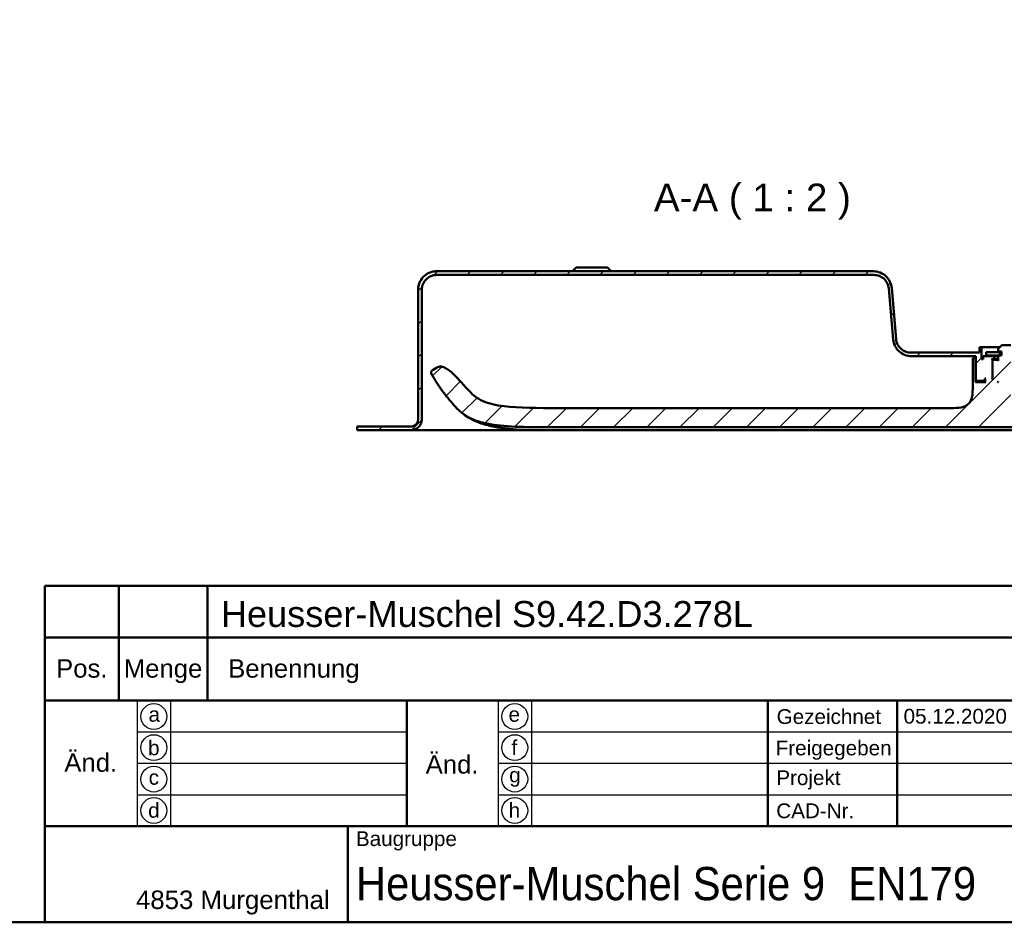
# Model space of a CAD drawing. Header units: millimetres. Extents: x 20 to 833, y 20 to 574.
# Tile 9 of 13: x 433 to 700, y 20 to 264. Entities that reach past the tile are written whole.
import ezdxf
from ezdxf.enums import TextEntityAlignment as Align

# ---------------------------------------------------------------- set-up
doc = ezdxf.new("R2010")
doc.units = ezdxf.units.MM
doc.header["$LTSCALE"] = 2
doc.layers.add('Schraffur', color=179, linetype='Continuous', lineweight=9, true_color=0x1e1e47)
for name, color, linetype, lineweight in [('Sichtbare Kanten(DIN)', 7, 'Continuous', 50), ('Skizziergeometrie(DIN)', 7, 'Continuous', 50), ('Skizzierlinie(DIN)', 7, 'Continuous', 25), ('Symbole(DIN)', 7, 'Continuous', 25)]:
    doc.layers.add(name, color=color, linetype=linetype, lineweight=lineweight)
doc.styles.add('Aktuell-DIN', font='arial.ttf')
doc.styles.add('Aktuell-DINGroßer Text', font='arial.ttf')
doc.styles.add('Textstil10', font='arial.ttf')
doc.styles.add('Textstil41', font='arial.ttf', dxfattribs={"width": 0.8})
doc.styles.add('Textstil83', font='arial.ttf', dxfattribs={"width": 0.8})

# ---------------------------------------------------------------- blocks, each defined once
blk = doc.blocks.new('Ränder Standardrahmen')
at = {"layer": 'Skizziergeometrie(DIN)', "flags": 128}
blk.add_lwpolyline([(10, 10), (10, 287), (410, 287), (410, 10), (10, 10)], dxfattribs=at)
blk = doc.blocks.new('Schriftfelder Heusser')
at = {"layer": 'Skizziergeometrie(DIN)'}
for p, q in [((101, 229.92), (101, 236.92)), ((101, 236.92), (291, 236.92)), ((111, 229.92), (111, 236.92)), ((123, 229.92), (123, 236.92)), ((101, 191.42), (101, 229.92)), ((101, 229.92), (291, 229.92)), ((111, 229.92), (111, 221.42)), ((123, 229.92), (123, 221.42)), ((101, 221.42), (291, 221.42)), ((150, 221.42), (150, 204.42)), ((198.85, 221.42), (198.85, 204.42)), ((216.35, 221.42), (216.35, 204.42)), ((101, 204.42), (291, 204.42)), ((142, 204.42), (142, 191.42)), ((291, 191.42), (101, 191.42))]:
    blk.add_line(p, q, dxfattribs=at)
at = {"layer": 'Skizzierlinie(DIN)'}
for p, q in [((113.5, 221.42), (113.5, 204.42)), ((118, 221.42), (118, 204.42)), ((162.35, 221.42), (162.35, 204.42)), ((166.85, 221.42), (166.85, 204.42)), ((113.5, 217.17), (150, 217.17)), ((162.35, 217.17), (278, 217.17)), ((113.5, 212.92), (150, 212.92)), ((162.35, 212.92), (278, 212.92)), ((113.5, 208.67), (150, 208.67)), ((162.35, 208.67), (278, 208.67))]:
    blk.add_line(p, q, dxfattribs=at)
for centre in [(115.75, 219.25), (164.6, 219.25), (115.75, 215.04), (164.6, 215.04), (115.75, 210.79), (164.6, 210.79), (115.75, 206.54), (164.6, 206.54)]:
    blk.add_circle(centre, 1.75, dxfattribs=at)
at = {"layer": 'Symbole(DIN)', "color": 179, "true_color": 0x262659, "style": 'Aktuell-DIN'}
for s, insert, char_height, attachment_point in [('Pos.', (106, 227), 2.489, 2), ('Menge', (117, 227), 2.489, 2), ('Benennung', (125.81, 225.38), 2.489, 4), ('\\fArial|b0|i0;a', (115.81, 219.53), 2, 5), ('\\fArial|b0|i0;e', (164.54, 219.53), 2, 5), ('\\fArial|b0|i0;Gezeichnet', (200.05, 219.23), 2, 4), ('\\fArial|b0|i0;b', (115.75, 215), 2, 5), ('\\fArial|b0|i0;f', (164.55, 215.06), 2, 5), ('\\fArial|b0|i0;Freigegeben', (199.92, 216), 2, 1), ('\\fArial|b0|i0;Projekt', (200, 211.98), 2, 1), ('\\fArial|b0|i0;c', (115.75, 211.01), 2, 5), ('\\fArial|b0|i0;g', (164.63, 211.05), 2, 5), ('\\fArial|b0|i0;d', (115.76, 206.55), 2, 5), ('\\fArial|b0|i0;h', (164.55, 206.57), 2, 5), ('\\fArial|b0|i0;CAD-Nr.', (200, 207.5), 2, 1), ('\\fArial|b0|i0;\\H2.0000;Baugruppe', (143.1, 203.73), 2, 1), ('\\fArial|b0|i0;\\H2.5000;4853 Murgenthal', (113.33, 192.46), 2.5, 7)]:
    blk.add_mtext(s, dxfattribs=dict(at, insert=insert, char_height=char_height, attachment_point=attachment_point))
at = {"layer": 'Symbole(DIN)', "color": 179, "true_color": 0x262659, "char_height": 2.489, "width": 12.3494, "attachment_point": 5, "style": 'Aktuell-DIN'}
for insert in [(107.21, 213), (156.12, 212.76)]:
    blk.add_mtext('Änd.', dxfattribs=dict(at, insert=insert))
at = {"layer": 'Symbole(DIN)', "color": 7, "insert": (143.1, 196.62), "char_height": 4.5, "width": 90.18, "attachment_point": 4, "style": 'Aktuell-DIN'}
blk.add_mtext('\\fArial|b0|i0;\\W0.90;\\H4.5000;Heusser-Muschel Serie 9  EN179', dxfattribs=at)
at = {"layer": 'Symbole(DIN)', "color": 179, "true_color": 0x262659, "style": 'Textstil10'}
blk.add_attdef('ERSTELLUNGSDATUM_001', (217.23, 218.29), '', height=2, dxfattribs=at)
at = {"layer": 'Symbole(DIN)', "color": 179, "true_color": 0x262659}
for tag, height, style, p in [('AUTOR', 2.49, 'Aktuell-DIN', (240.03, 219.26)), ('KONTROLLDATUM', 2, 'Textstil10', (217.42, 215.04)), ('KONTROLLIERT_VON', 2, 'Textstil10', (239.98, 215.05))]:
    blk.add_attdef(tag, text='', height=height, dxfattribs=dict(at, style=style)).set_placement(p, align=Align.MIDDLE_LEFT)
at = {"layer": 'Symbole(DIN)', "color": 7, "style": 'Textstil83', "width": 0.8}
blk.add_attdef('Anfänglicher_Ansichtsmaßstab_001', (281.57, 213.34), '', height=2.3, dxfattribs=at)
at = {"layer": 'Symbole(DIN)', "color": 179, "true_color": 0x262659, "style": 'Textstil10'}
blk.add_attdef('PROJEKT', text='', height=2, dxfattribs=at).set_placement((217.77, 209.72), align=Align.BOTTOM_LEFT)
at = {"layer": 'Symbole(DIN)', "color": 7, "style": 'Textstil41', "width": 0.8}
blk.add_attdef('STATUS', text='', height=5, dxfattribs=at).set_placement((284.53, 195.86), align=Align.MIDDLE_CENTER)

msp = doc.modelspace()

# ---------------------------------------------------------------- hatches: boundary and pattern name
at = {"layer": 'Schraffur'}
h = msp.add_hatch(dxfattribs=at)
h.set_pattern_fill('ANSI31', color=256, scale=50.8, style=0)
h.set_pattern_definition([(45, (0, 0), (-4.49013, 4.49013), [])])
edge = h.paths.add_edge_path()
edge.add_spline(control_points=[(728.0497, 173.1247), (728.328, 173.1247), (728.6049, 173.0962), (729.1411, 172.9835), (729.3984, 172.9013), (730.1282, 172.5834), (730.5647, 172.2792), (731.2847, 171.5324), (731.5668, 171.0994), (731.9521, 170.1478), (732.0497, 169.6406), (732.0497, 169.1247)], knot_values=[-0.63144419, -0.63144419, -0.63144419, -0.63144419, -0.54784426, -0.54784426, -0.46677491, -0.46677491, -0.30857687, -0.30857687, -0.15476758, -0.15476758, 0, 0, 0, 0], degree=3, periodic=0)
edge.add_line((732.0497, 169.1247), (732.0497, 156.1247))
edge.add_spline(control_points=[(732.0497, 156.1247), (732.0497, 155.916), (732.0711, 155.7083), (732.1556, 155.3061), (732.2173, 155.1131), (732.4557, 154.5658), (732.6838, 154.2385), (733.2439, 153.6985), (733.5687, 153.4869), (734.2824, 153.1979), (734.6628, 153.1247), (735.0497, 153.1247)], knot_values=[-0.47358314, -0.47358314, -0.47358314, -0.47358314, -0.41088319, -0.41088319, -0.35008119, -0.35008119, -0.23143265, -0.23143265, -0.11607569, -0.11607569, -0.00000713, -0.00000713, -0.00000713, -0.00000713], degree=3, periodic=0)
edge.add_line((735.0497, 153.1247), (738.5497, 153.1247))
edge.add_line((738.5497, 153.1247), (738.5497, 154.0947))
edge.add_line((738.5497, 154.0947), (737.5497, 154.0947))
edge.add_line((737.5497, 154.0947), (737.5497, 154.1247))
edge.add_line((737.5497, 154.1247), (735.0497, 154.1247))
edge.add_spline(control_points=[(735.0497, 154.1247), (734.9106, 154.1247), (734.7722, 154.1389), (734.5041, 154.1953), (734.3755, 154.2363), (734.0106, 154.3953), (733.7923, 154.5474), (733.4324, 154.9208), (733.2913, 155.1373), (733.0986, 155.6131), (733.0498, 155.8667), (733.0498, 156.1247)], knot_values=[-0.31571433, -0.31571433, -0.31571433, -0.31571433, -0.27392213, -0.27392213, -0.23338746, -0.23338746, -0.15428844, -0.15428844, -0.07738379, -0.07738379, 0, 0, 0, 0], degree=3, periodic=0)
edge.add_line((733.0498, 156.1247), (733.0498, 169.1247))
edge.add_spline(control_points=[(733.0498, 169.1247), (733.0498, 169.4725), (733.0143, 169.8186), (732.8733, 170.4889), (732.7706, 170.8105), (732.3732, 171.7228), (731.993, 172.2683), (731.0595, 173.1683), (730.5182, 173.5209), (729.3287, 174.0026), (728.6947, 174.1247), (728.0498, 174.1247)], knot_values=[-0.78930523, -0.78930523, -0.78930523, -0.78930523, -0.68480532, -0.68480532, -0.58346864, -0.58346864, -0.38572109, -0.38572109, -0.19345948, -0.19345948, 0, 0, 0, 0], degree=3, periodic=0)
edge.add_line((728.0498, 174.1247), (719.0497, 174.1247))
edge.add_line((719.0497, 174.1247), (719.0497, 175.6247))
edge.add_line((719.0497, 175.6247), (718.5497, 175.6247))
edge.add_line((718.5497, 175.6247), (718.5497, 172.3247))
edge.add_line((718.5497, 172.3247), (718.0497, 172.3247))
edge.add_line((718.0497, 172.3247), (718.0497, 173.1247))
edge.add_line((718.0497, 173.1247), (715.0497, 173.1247))
edge.add_line((715.0497, 173.1247), (715.0497, 172.3247))
edge.add_line((715.0497, 172.3247), (715.7997, 172.3247))
edge.add_line((715.7997, 172.3247), (715.5997, 172.1247))
edge.add_line((715.5997, 172.1247), (715.5997, 167.3247))
edge.add_line((715.5997, 167.3247), (715.7997, 167.1247))
edge.add_line((715.7997, 167.1247), (715.5497, 167.1247))
edge.add_line((715.5497, 167.1247), (715.5497, 171.9247))
edge.add_line((715.5497, 171.9247), (715.3497, 172.1247))
edge.add_line((715.3497, 172.1247), (714.2497, 172.1247))
edge.add_line((714.2497, 172.1247), (714.0497, 171.9247))
edge.add_line((714.0497, 171.9247), (714.0497, 173.3247))
edge.add_line((714.0497, 173.3247), (715.7997, 173.3247))
edge.add_line((715.7997, 173.3247), (715.7997, 174.2247))
edge.add_line((715.7997, 174.2247), (713.5997, 174.2247))
edge.add_line((713.5997, 174.2247), (713.5997, 173.3247))
edge.add_line((713.5997, 173.3247), (713.1497, 173.3247))
edge.add_line((713.1497, 173.3247), (713.1497, 174.4247))
edge.add_line((713.1497, 174.4247), (714.0497, 174.4247))
edge.add_line((714.0497, 174.4247), (714.0497, 175.1247))
edge.add_line((714.0497, 175.1247), (713.0497, 176.1247))
edge.add_line((713.0497, 176.1247), (710.5997, 176.1247))
edge.add_line((710.5997, 176.1247), (710.5997, 164.1245))
edge.add_line((710.5997, 164.1245), (721.1733, 164.1245))
edge.add_spline(control_points=[(721.1733, 164.1245), (721.1872, 164.1245), (721.201, 164.1259), (721.2279, 164.1315), (721.2407, 164.1356), (721.2772, 164.1515), (721.299, 164.1667), (721.335, 164.2041), (721.3491, 164.2257), (721.3684, 164.2733), (721.3733, 164.2987), (721.3733, 164.3245)], knot_values=[-0.03157192, -0.03157192, -0.03157192, -0.03157192, -0.02739181, -0.02739181, -0.02333823, -0.02333823, -0.01542838, -0.01542838, -0.00773811, -0.00773811, 0, 0, 0, 0], degree=3, periodic=0)
edge.add_line((721.3733, 164.3245), (721.3733, 172.6253))
edge.add_line((721.3733, 172.6253), (720.4891, 172.6253))
edge.add_line((720.4891, 172.6253), (720.4891, 166.1247))
edge.add_line((720.4891, 166.1247), (717.3497, 166.1247))
edge.add_line((717.3497, 166.1247), (717.5497, 166.3247))
edge.add_line((717.5497, 166.3247), (717.5497, 166.9247))
edge.add_line((717.5497, 166.9247), (717.3497, 167.1247))
edge.add_line((717.3497, 167.1247), (717.6497, 167.1247))
edge.add_line((717.6497, 167.1247), (717.6497, 166.6247))
edge.add_line((717.6497, 166.6247), (717.7497, 166.5247))
edge.add_line((717.7497, 166.5247), (719.8497, 166.5247))
edge.add_line((719.8497, 166.5247), (720.0497, 166.7247))
edge.add_line((720.0497, 166.7247), (720.0497, 173.1247))
edge.add_line((720.0497, 173.1247), (728.0497, 173.1247))
h.paths.add_polyline_path([(714.0497, 166.3247), (714.2497, 166.1247), (714.0497, 166.1247)], flags=0)
edge = h.paths.add_edge_path()
edge.add_spline(control_points=[(542.0497, 191.1247), (542.0497, 191.403), (542.0782, 191.6798), (542.1909, 192.216), (542.2731, 192.4734), (542.591, 193.2031), (542.8952, 193.6396), (543.642, 194.3596), (544.075, 194.6417), (545.0266, 195.027), (545.5339, 195.1247), (546.0497, 195.1247)], knot_values=[-0.63144419, -0.63144419, -0.63144419, -0.63144419, -0.54784426, -0.54784426, -0.46677491, -0.46677491, -0.30857687, -0.30857687, -0.15476759, -0.15476759, 0, 0, 0, 0], degree=3, periodic=0)
edge.add_line((546.0497, 195.1247), (664.4523, 195.1247))
edge.add_spline(control_points=[(664.4523, 195.1247), (664.9398, 195.1247), (665.4203, 195.0371), (666.3151, 194.6963), (666.722, 194.4519), (667.4642, 193.8063), (667.784, 193.3979), (668.2507, 192.4825), (668.3922, 191.9863), (668.4371, 191.4733)], knot_values=[-0.59657674, -0.59657674, -0.59657674, -0.59657674, -0.45027262, -0.45027262, -0.30879806, -0.30879806, -0.15447588, -0.15447588, 0, 0, 0, 0], degree=3, periodic=0)
edge.add_line((668.4371, 191.4733), (669.643, 177.6889))
edge.add_spline(control_points=[(669.643, 177.6889), (669.6961, 177.0818), (669.8576, 176.493), (670.3794, 175.4158), (670.7281, 174.9358), (671.6129, 174.0819), (672.1563, 173.7282), (673.347, 173.2468), (673.9804, 173.1247), (674.624, 173.1247)], knot_values=[-0.74572093, -0.74572093, -0.74572093, -0.74572093, -0.56284077, -0.56284077, -0.38599757, -0.38599757, -0.19309485, -0.19309485, 0, 0, 0, 0], degree=3, periodic=0)
edge.add_line((674.624, 173.1247), (692.0497, 173.1247))
edge.add_line((692.0497, 173.1247), (692.0497, 166.7247))
edge.add_line((692.0497, 166.7247), (692.2497, 166.5247))
edge.add_line((692.2497, 166.5247), (694.3497, 166.5247))
edge.add_line((694.3497, 166.5247), (694.4497, 166.6247))
edge.add_line((694.4497, 166.6247), (694.4497, 167.1247))
edge.add_line((694.4497, 167.1247), (694.7497, 167.1247))
edge.add_line((694.7497, 167.1247), (694.5497, 166.9247))
edge.add_line((694.5497, 166.9247), (694.5497, 166.3247))
edge.add_line((694.5497, 166.3247), (694.7497, 166.1247))
edge.add_line((694.7497, 166.1247), (691.8887, 166.1247))
edge.add_line((691.8887, 166.1247), (691.8887, 172.6253))
edge.add_line((691.8887, 172.6253), (691.1866, 172.6253))
edge.add_line((691.1866, 172.6253), (691.1866, 165.1135))
edge.add_spline(control_points=[(691.1866, 165.1135), (691.1866, 163.9861), (691.1866, 162.9034), (690.8226, 161.5209), (690.6539, 161.1063), (690.1678, 160.3877), (689.8756, 160.1003), (689.0855, 159.5828), (688.5887, 159.4077), (687.1932, 159.1135), (686.211, 159.1135), (685.1866, 159.1135)], knot_values=[-1.1173827, -1.1173827, -1.1173827, -1.1173827, -0.78267727, -0.78267727, -0.62968044, -0.62968044, -0.48652482, -0.48652482, -0.30730792, -0.30730792, 0, 0, 0, 0], degree=3, periodic=0)
edge.add_line((685.1866, 159.1135), (579.3353, 159.1135))
edge.add_spline(control_points=[(579.3353, 159.1135), (573.3225, 159.1135), (568.325, 159.1134), (562.0021, 159.8949), (560.164, 160.3379), (556.9142, 161.7358), (555.8977, 162.6638), (555.0264, 163.5618)], knot_values=[-1.22663952, -1.22663952, -1.22663952, -1.22663952, -0.69181495, -0.69181495, -0.37537694, -0.37537694, 0, 0, 0, 0], degree=3, periodic=0)
edge.add_spline(control_points=[(555.0264, 163.5618), (553.5027, 165.132), (552.1425, 166.9086), (550.0585, 168.8669), (549.287, 169.5182), (548.134, 170.1133), (547.7542, 170.2643), (547.0561, 170.3769), (546.8248, 170.3522), (546.3788, 170.2548), (546.1777, 170.1319), (546.0057, 170.0267)], knot_values=[-0.50021574, -0.50021574, -0.50021574, -0.50021574, -0.23943298, -0.23943298, -0.13865835, -0.13865835, -0.09616056, -0.09616056, -0.06047166, -0.06047166, 0, 0, 0, 0], degree=3, periodic=0)
edge.add_line((546.0057, 170.0267), (545.1387, 169.4967))
edge.add_spline(control_points=[(545.1387, 169.4967), (544.9876, 169.4043), (544.8339, 169.3103), (544.6681, 169.1414), (544.623, 169.0825), (544.5614, 168.9534), (544.545, 168.8882), (544.5373, 168.7324), (544.554, 168.6462), (544.6276, 168.4216), (544.7081, 168.28), (544.7878, 168.1414)], knot_values=[-0.17367895, -0.17367895, -0.17367895, -0.17367895, -0.12156866, -0.12156866, -0.09787758, -0.09787758, -0.07579482, -0.07579482, -0.04796725, -0.04796725, -0.00000831, -0.00000831, -0.00000831, -0.00000831], degree=3, periodic=0)
edge.add_spline(control_points=[(544.7878, 168.1414), (545.6484, 166.6437), (546.5837, 165.194), (548.6011, 162.4062), (549.6765, 161.075), (550.8231, 159.8014)], knot_values=[-1.03232924, -1.03232924, -1.03232924, -1.03232924, -0.51412713, -0.51412713, 0, 0, 0, 0], degree=3, periodic=0)
edge.add_spline(control_points=[(550.8231, 159.8014), (551.7434, 158.7791), (552.8318, 157.6566), (556.1582, 155.7995), (558.0986, 155.1614), (565.1079, 153.9406), (570.9617, 153.9406), (579.3353, 153.9405)], knot_values=[-5.34133611, -5.34133611, -5.34133611, -5.34133611, -3.87583002, -3.87583002, -2.51206777, -2.51206777, 0, 0, 0, 0], degree=3, periodic=0)
edge.add_line((579.3353, 153.9405), (706.1889, 153.9402))
edge.add_spline(control_points=[(706.1889, 153.9402), (707.3687, 153.9402), (708.5485, 153.938), (710.8147, 153.9577), (712.0592, 153.9808), (713.1911, 154.0539)], knot_values=[-0.70980307, -0.70980307, -0.70980307, -0.70980307, -0.34028588, -0.34028588, 0, 0, 0, 0], degree=3, periodic=0)
edge.add_spline(control_points=[(713.1911, 154.0539), (713.6799, 154.0855), (714.172, 154.1275), (715.0967, 154.2321), (715.5377, 154.293), (715.9734, 154.3686)], knot_values=[-0.27987278, -0.27987278, -0.27987278, -0.27987278, -0.1329255, -0.1329255, -0.00064851, -0.00064851, -0.00064851, -0.00064851], degree=3, periodic=0)
edge.add_spline(control_points=[(715.9734, 154.3686), (716.569, 154.4714), (717.1982, 154.6087), (718.4785, 154.813), (719.1135, 154.8795), (719.7503, 154.8594)], knot_values=[-0.38718082, -0.38718082, -0.38718082, -0.38718082, -0.19115671, -0.19115671, -0.00002529, -0.00002529, -0.00002529, -0.00002529], degree=3, periodic=0)
edge.add_spline(control_points=[(719.7503, 154.8594), (719.8095, 154.8575), (719.8552, 154.8553), (719.9504, 154.8738), (719.9917, 154.8925), (720.0449, 154.9164)], knot_values=[-0.03530679, -0.03530679, -0.03530679, -0.03530679, -0.01748139, -0.01748139, 0, 0, 0, 0], degree=3, periodic=0)
edge.add_line((720.0449, 154.9164), (720.6136, 155.1729))
edge.add_spline(control_points=[(720.6136, 155.1729), (720.751, 155.2349), (720.8863, 155.2959), (721.0816, 155.4235), (721.1496, 155.4811), (721.2625, 155.6235), (721.301, 155.7043), (721.3733, 155.9605), (721.3733, 156.1511), (721.3733, 156.3489)], knot_values=[-0.16488382, -0.16488382, -0.16488382, -0.16488382, -0.12161657, -0.12161657, -0.09145523, -0.09145523, -0.05932166, -0.05932166, -0.0000025, -0.0000025, -0.0000025, -0.0000025], degree=3, periodic=0)
edge.add_line((721.3733, 156.3489), (721.3733, 157.9249))
edge.add_spline(control_points=[(721.3733, 157.9249), (721.3733, 157.9388), (721.3719, 157.9526), (721.3662, 157.9794), (721.3621, 157.9923), (721.3462, 158.0288), (721.331, 158.0506), (721.2937, 158.0866), (721.272, 158.1007), (721.2244, 158.12), (721.1991, 158.1249), (721.1733, 158.1248)], knot_values=[-0.03157194, -0.03157194, -0.03157194, -0.03157194, -0.02739216, -0.02739216, -0.02333889, -0.02333889, -0.01542906, -0.01542906, -0.00773852, -0.00773852, 0, 0, 0, 0], degree=3, periodic=0)
edge.add_line((721.1733, 158.1248), (710.5997, 158.1248))
edge.add_line((710.5997, 158.1248), (710.5997, 156.1247))
edge.add_line((710.5997, 156.1247), (701.4997, 156.1247))
edge.add_line((701.4997, 156.1247), (701.4997, 176.1247))
edge.add_line((701.4997, 176.1247), (699.0497, 176.1247))
edge.add_line((699.0497, 176.1247), (698.0497, 175.1247))
edge.add_line((698.0497, 175.1247), (698.0497, 174.4247))
edge.add_line((698.0497, 174.4247), (698.9497, 174.4247))
edge.add_line((698.9497, 174.4247), (698.9497, 173.3247))
edge.add_line((698.9497, 173.3247), (698.0497, 173.3247))
edge.add_line((698.0497, 173.3247), (698.0497, 171.9247))
edge.add_line((698.0497, 171.9247), (697.8497, 172.1247))
edge.add_line((697.8497, 172.1247), (696.7497, 172.1247))
edge.add_line((696.7497, 172.1247), (696.5497, 171.9247))
edge.add_line((696.5497, 171.9247), (696.5497, 167.1247))
edge.add_line((696.5497, 167.1247), (696.2997, 167.1247))
edge.add_line((696.2997, 167.1247), (696.4997, 167.3247))
edge.add_line((696.4997, 167.3247), (696.4997, 172.1247))
edge.add_line((696.4997, 172.1247), (696.2997, 172.3247))
edge.add_line((696.2997, 172.3247), (697.0497, 172.3247))
edge.add_line((697.0497, 172.3247), (697.0497, 173.1247))
edge.add_line((697.0497, 173.1247), (694.0497, 173.1247))
edge.add_line((694.0497, 173.1247), (694.0497, 172.3247))
edge.add_line((694.0497, 172.3247), (693.5497, 172.3247))
edge.add_line((693.5497, 172.3247), (693.5497, 175.6247))
edge.add_line((693.5497, 175.6247), (693.0497, 175.6247))
edge.add_line((693.0497, 175.6247), (693.0497, 174.1247))
edge.add_line((693.0497, 174.1247), (674.4203, 174.1247))
edge.add_spline(control_points=[(674.4203, 174.1247), (673.9314, 174.1247), (673.4495, 174.2128), (672.5525, 174.5555), (672.1448, 174.8012), (671.403, 175.4492), (671.084, 175.8582), (670.6192, 176.7745), (670.4787, 177.271), (670.4348, 177.7841)], knot_values=[-0.59739683, -0.59739683, -0.59739683, -0.59739683, -0.45066634, -0.45066634, -0.30879238, -0.30879238, -0.15448162, -0.15448162, 0, 0, 0, 0], degree=3, periodic=0)
edge.add_line((670.4348, 177.7841), (669.2585, 191.5504))
edge.add_spline(control_points=[(669.2585, 191.5504), (669.2064, 192.1594), (669.0454, 192.7501), (668.5231, 193.8309), (668.1736, 194.3124), (667.2877, 195.1674), (666.7444, 195.5211), (665.5536, 196.0025), (664.9203, 196.1247), (664.2766, 196.1247)], knot_values=[-0.74674606, -0.74674606, -0.74674606, -0.74674606, -0.56333292, -0.56333292, -0.38599047, -0.38599047, -0.19310203, -0.19310203, -0.00000002, -0.00000002, -0.00000002, -0.00000002], degree=3, periodic=0)
edge.add_line((664.2766, 196.1247), (546.0498, 196.1247))
edge.add_spline(control_points=[(546.0498, 196.1247), (545.702, 196.1247), (545.3559, 196.0891), (544.6856, 195.9482), (544.3639, 195.8455), (543.4517, 195.4481), (542.9061, 195.0679), (542.0061, 194.1343), (541.6535, 193.5931), (541.1719, 192.4036), (541.0498, 191.7695), (541.0498, 191.1247)], knot_values=[-0.78930523, -0.78930523, -0.78930523, -0.78930523, -0.68480532, -0.68480532, -0.58346864, -0.58346864, -0.38572109, -0.38572109, -0.19345948, -0.19345948, 0, 0, 0, 0], degree=3, periodic=0)
edge.add_line((541.0498, 191.1247), (541.0498, 156.1247))
edge.add_spline(control_points=[(541.0498, 156.1247), (541.0498, 155.9855), (541.0356, 155.8471), (540.9792, 155.579), (540.9381, 155.4503), (540.7792, 155.0854), (540.6271, 154.8672), (540.2537, 154.5072), (540.0372, 154.3662), (539.5614, 154.1735), (539.3078, 154.1247), (539.0498, 154.1247)], knot_values=[-0.31572209, -0.31572209, -0.31572209, -0.31572209, -0.27392213, -0.27392213, -0.23338746, -0.23338746, -0.15428844, -0.15428844, -0.07738379, -0.07738379, -0.00000195, -0.00000195, -0.00000195, -0.00000195], degree=3, periodic=0)
edge.add_line((539.0498, 154.1247), (524.5497, 154.1247))
edge.add_line((524.5497, 154.1247), (524.5497, 153.1247))
edge.add_line((524.5497, 153.1247), (539.0498, 153.1247))
edge.add_spline(control_points=[(539.0498, 153.1247), (539.2585, 153.1247), (539.4661, 153.146), (539.8683, 153.2306), (540.0613, 153.2922), (540.6086, 153.5306), (540.936, 153.7587), (541.4759, 154.3189), (541.6875, 154.6436), (541.9765, 155.3573), (542.0497, 155.7377), (542.0497, 156.1247)], knot_values=[-0.47358135, -0.47358135, -0.47358135, -0.47358135, -0.41088319, -0.41088319, -0.35008119, -0.35008119, -0.23143265, -0.23143265, -0.11607569, -0.11607569, 0, 0, 0, 0], degree=3, periodic=0)
edge.add_line((542.0497, 156.1247), (542.0497, 191.1247))
h.paths.add_polyline_path([(697.8497, 166.1247), (698.0497, 166.3247), (698.0497, 166.1247)], flags=0)

# ---------------------------------------------------------------- linework, layer by layer
at = {"layer": 'Sichtbare Kanten(DIN)'}
for p, q in [((546.0497, 195.1247), (664.4523, 195.1247)), ((664.2766, 196.1247), (546.0498, 196.1247)), ((583.7997, 197.1247), (582.7997, 196.1247)), ((583.7997, 197.1247), (592.2997, 197.1247)), ((592.2997, 197.1247), (593.2997, 196.1247)), ((541.0497, 156.1247), (541.0497, 191.1247)), ((541.0498, 191.1247), (541.0498, 156.1247)), ((542.0497, 156.1247), (542.0497, 191.1247)), ((668.4371, 191.4733), (669.643, 177.6889)), ((670.4348, 177.7841), (669.2585, 191.5504)), ((699.0497, 176.1247), (698.0497, 175.1247)), ((699.0497, 176.1247), (698.0497, 175.1247)), ((701.4997, 176.1247), (699.0497, 176.1247)), ((693.0497, 174.1247), (674.4203, 174.1247)), ((693.5497, 175.6247), (693.0497, 175.6247)), ((693.0497, 175.6247), (693.0497, 174.1247)), ((693.0497, 175.6247), (693.0497, 174.1247)), ((693.5497, 172.3247), (693.5497, 175.6247)), ((693.5497, 175.6247), (698.5497, 175.6247)), ((698.525, 174.2247), (694.825, 174.2247)), ((694.825, 173.3247), (694.825, 174.2247)), ((694.825, 173.3247), (698.0497, 173.3247)), ((698.0497, 175.1247), (698.0497, 174.4247)), ((698.0497, 175.1247), (698.0497, 174.4247)), ((698.0497, 174.4247), (698.9497, 174.4247)), ((698.9497, 173.3247), (698.0497, 173.3247)), ((698.0497, 173.3247), (698.0497, 171.9247)), ((698.0497, 173.3247), (698.0497, 171.9247)), ((698.9497, 174.2247), (698.525, 174.2247)), ((698.525, 173.3247), (698.525, 174.2247)), ((698.9497, 174.4247), (698.9497, 173.3247)), ((698.9497, 173.3247), (698.9497, 174.4247)), ((674.624, 173.1247), (692.0497, 173.1247)), ((691.8887, 172.6253), (691.1866, 172.6253)), ((691.1866, 172.6253), (691.1866, 165.1135)), ((691.8887, 166.1247), (691.8887, 172.6253)), ((692.0496, 172.6253), (691.8887, 172.6253)), ((692.0497, 173.1247), (692.0497, 166.7247)), ((692.0497, 173.1247), (692.0497, 166.7247)), ((694.0497, 172.3247), (693.5497, 172.3247)), ((697.0497, 173.1247), (694.0497, 173.1247)), ((694.0497, 173.1247), (694.0497, 172.3247)), ((694.0497, 172.3247), (694.0497, 173.1247)), ((696.4997, 172.1247), (696.2997, 172.3247)), ((696.2997, 172.3247), (697.0497, 172.3247)), ((696.4997, 167.3247), (696.4997, 172.1247)), ((696.4997, 172.1247), (696.7497, 172.1247)), ((696.7497, 172.1247), (696.5497, 171.9247)), ((696.7497, 172.1247), (696.5497, 171.9247)), ((696.5497, 171.9247), (696.5497, 167.1247)), ((696.5497, 171.9247), (696.5497, 167.1247)), ((697.8497, 172.1247), (696.7497, 172.1247)), ((697.0497, 172.3247), (697.0497, 173.1247)), ((697.0497, 173.1247), (698.0497, 173.1247)), ((698.0497, 172.3247), (697.0497, 172.3247)), ((698.0497, 171.9247), (697.8497, 172.1247)), ((698.0497, 172.1247), (697.8497, 172.1247)), ((546.0057, 170.0267), (545.1387, 169.4967)), ((694.7497, 166.1247), (691.8887, 166.1247)), ((692.0497, 166.7247), (692.2497, 166.5247)), ((692.2497, 166.5247), (692.0497, 166.7247)), ((692.2497, 166.5247), (694.3497, 166.5247)), ((694.3497, 166.5247), (694.4497, 166.6247)), ((694.3497, 166.5247), (694.5497, 166.5247)), ((694.4497, 166.6247), (694.4497, 167.1247)), ((694.4497, 167.1247), (694.7497, 167.1247)), ((694.5497, 166.6247), (694.4497, 166.6247)), ((694.7497, 167.1247), (694.5497, 166.9247)), ((694.7497, 167.1247), (694.5497, 166.9247)), ((694.5497, 166.9247), (694.5497, 166.3247)), ((694.5497, 166.9247), (694.5497, 166.3247)), ((694.5497, 166.3247), (694.7497, 166.1247)), ((694.7497, 166.1247), (694.5497, 166.3247)), ((696.2997, 167.1247), (696.4997, 167.3247)), ((696.5497, 167.1247), (696.2997, 167.1247)), ((696.5497, 167.3247), (696.4997, 167.3247)), ((697.8497, 166.1247), (698.0497, 166.3247)), ((698.0497, 166.1247), (697.8497, 166.1247)), ((698.0497, 166.3247), (698.0497, 166.1247)), ((698.0497, 166.3247), (698.0497, 166.1247)), ((685.1866, 159.1135), (579.3353, 159.1135)), ((541.0497, 156.1247), (541.0498, 156.1247)), ((539.0498, 154.1247), (524.5497, 154.1247)), ((524.5497, 154.1247), (524.5497, 153.1247)), ((524.5497, 154.0947), (524.5497, 154.0947)), ((524.5497, 153.1247), (524.5497, 154.0947)), ((524.5497, 153.1247), (539.0498, 153.1247)), ((539.0739, 153.1247), (564.5881, 153.1247)), ((564.5881, 153.1247), (709.5114, 153.1247)), ((579.3353, 153.9405), (706.1889, 153.9402))]:
    msp.add_line(p, q, dxfattribs=at)
for points, degree, knots in [([(546.0498, 196.1247), (545.702, 196.1247), (545.3559, 196.0891), (544.6856, 195.9482), (544.3639, 195.8455), (543.4517, 195.4481), (542.9061, 195.0679), (542.0061, 194.1343), (541.6535, 193.5931), (541.1719, 192.4036), (541.0498, 191.7695), (541.0498, 191.1247)], 3, [-0.789305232, -0.789305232, -0.789305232, -0.789305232, -0.684805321, -0.684805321, -0.583468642, -0.583468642, -0.38572109, -0.38572109, -0.193459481, -0.193459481, 0, 0, 0, 0]), ([(542.0497, 191.1247), (542.0497, 191.403), (542.0782, 191.6798), (542.1909, 192.216), (542.2731, 192.4734), (542.591, 193.2031), (542.8952, 193.6396), (543.642, 194.3596), (544.075, 194.6417), (545.0266, 195.027), (545.5339, 195.1247), (546.0497, 195.1247)], 3, [-0.631444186, -0.631444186, -0.631444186, -0.631444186, -0.547844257, -0.547844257, -0.466774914, -0.466774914, -0.308576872, -0.308576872, -0.154767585, -0.154767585, 0, 0, 0, 0]), ([(669.2585, 191.5504), (669.2064, 192.1594), (669.0454, 192.7501), (668.5231, 193.8309), (668.1736, 194.3124), (667.2877, 195.1674), (666.7444, 195.5211), (665.5536, 196.0025), (664.9203, 196.1247), (664.2766, 196.1247)], 3, [-0.746746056, -0.746746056, -0.746746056, -0.746746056, -0.56333292, -0.56333292, -0.38599047, -0.38599047, -0.193102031, -0.193102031, -0.000000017, -0.000000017, -0.000000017, -0.000000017]), ([(664.4523, 195.1247), (664.9398, 195.1247), (665.4203, 195.0371), (666.3151, 194.6963), (666.722, 194.4519), (667.4642, 193.8063), (667.784, 193.3979), (668.2507, 192.4825), (668.3922, 191.9863), (668.4371, 191.4733)], 3, [-0.596576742, -0.596576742, -0.596576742, -0.596576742, -0.450272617, -0.450272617, -0.30879806, -0.30879806, -0.154475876, -0.154475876, 0, 0, 0, 0]), ([(669.643, 177.6889), (669.6961, 177.0818), (669.8576, 176.493), (670.3794, 175.4158), (670.7281, 174.9358), (671.6129, 174.0819), (672.1563, 173.7282), (673.347, 173.2468), (673.9804, 173.1247), (674.624, 173.1247)], 3, [-0.745720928, -0.745720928, -0.745720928, -0.745720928, -0.562840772, -0.562840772, -0.385997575, -0.385997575, -0.193094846, -0.193094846, 0, 0, 0, 0]), ([(674.4203, 174.1247), (673.9314, 174.1247), (673.4495, 174.2128), (672.5525, 174.5555), (672.1448, 174.8012), (671.403, 175.4492), (671.084, 175.8582), (670.6192, 176.7745), (670.4787, 177.271), (670.4348, 177.7841)], 3, [-0.597396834, -0.597396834, -0.597396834, -0.597396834, -0.450666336, -0.450666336, -0.308792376, -0.308792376, -0.154481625, -0.154481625, 0, 0, 0, 0]), ([(545.1387, 169.4966), (544.9876, 169.4043), (544.8339, 169.3103), (544.6681, 169.1414), (544.623, 169.0825), (544.5614, 168.9534), (544.545, 168.8882), (544.5373, 168.7324), (544.554, 168.6462), (544.6276, 168.4216), (544.7081, 168.28), (544.7878, 168.1414)], 3, [-0.173678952, -0.173678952, -0.173678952, -0.173678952, -0.121568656, -0.121568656, -0.09787758, -0.09787758, -0.07579482, -0.07579482, -0.04796725, -0.04796725, -0.000008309, -0.000008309, -0.000008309, -0.000008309]), ([(544.7878, 168.1414), (545.6484, 166.6437), (546.5837, 165.194), (548.6011, 162.4062), (549.6765, 161.075), (550.8231, 159.8014)], 3, [-1.03232924, -1.03232924, -1.03232924, -1.03232924, -0.51412713, -0.51412713, 0, 0, 0, 0]), ([(555.0264, 163.5618), (553.5027, 165.132), (552.1425, 166.9086), (550.0585, 168.8669), (549.287, 169.5182), (548.134, 170.1133), (547.7542, 170.2643), (547.0561, 170.3769), (546.8248, 170.3522), (546.3788, 170.2548), (546.1777, 170.1319), (546.0057, 170.0267)], 3, [-0.50021574, -0.50021574, -0.50021574, -0.50021574, -0.239432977, -0.239432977, -0.138658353, -0.138658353, -0.096160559, -0.096160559, -0.06047166, -0.06047166, 0, 0, 0, 0]), ([(579.3353, 159.1135), (573.3225, 159.1135), (568.325, 159.1134), (562.0021, 159.8949), (560.164, 160.3379), (556.9142, 161.7358), (555.8977, 162.6638), (555.0264, 163.5618)], 3, [-1.22663952, -1.22663952, -1.22663952, -1.22663952, -0.69181495, -0.69181495, -0.37537694, -0.37537694, 0, 0, 0, 0]), ([(691.1866, 165.1135), (691.1866, 163.9861), (691.1866, 162.9034), (690.8226, 161.5209), (690.6539, 161.1063), (690.1678, 160.3877), (689.8756, 160.1003), (689.0855, 159.5828), (688.5887, 159.4077), (687.1932, 159.1135), (686.211, 159.1135), (685.1866, 159.1135)], 3, [-1.1173827, -1.1173827, -1.1173827, -1.1173827, -0.78267727, -0.78267727, -0.62968044, -0.62968044, -0.48652482, -0.48652482, -0.30730792, -0.30730792, 0, 0, 0, 0]), ([(550.8231, 159.8014), (551.7434, 158.7791), (552.8318, 157.6566), (556.1582, 155.7995), (558.0986, 155.1614), (565.1079, 153.9406), (570.9617, 153.9406), (579.3353, 153.9405)], 3, [-5.34133611, -5.34133611, -5.34133611, -5.34133611, -3.87583002, -3.87583002, -2.51206777, -2.51206777, 0, 0, 0, 0]), ([(551.2653, 159.3192), (552.2625, 158.2594), (553.4036, 157.2829), (554.6612, 156.5315), (555.4888, 156.037), (556.3609, 155.6264), (557.2583, 155.2821), (557.8358, 155.0606), (558.4238, 154.8662), (559.0184, 154.6945), (559.613, 154.5229), (560.2141, 154.3739), (560.8189, 154.2429), (561.4237, 154.1119), (562.0323, 153.9989), (562.643, 153.9003), (563.2537, 153.8018), (563.8667, 153.7178), (564.4811, 153.6451), (568.782, 153.1365), (573.14, 153.1315), (577.4782, 153.1266), (578.0975, 153.1259), (578.7168, 153.1257), (579.3353, 153.1256)], 3, [0.06568972, 0.06568972, 0.06568972, 0.06568972, 0.50458984, 0.50458984, 0.50458984, 0.79343276, 0.79343276, 0.79343276, 0.97933302, 0.97933302, 0.97933302, 1.16523327, 1.16523327, 1.16523327, 1.35113353, 1.35113353, 1.35113353, 1.53703379, 1.53703379, 1.53703379, 2.83833561, 2.83833561, 2.83833561, 3.02412097, 3.02412097, 3.02412097, 3.02412097]), ([(541.0498, 156.1247), (541.0498, 155.9855), (541.0356, 155.8471), (540.9792, 155.579), (540.9381, 155.4503), (540.7792, 155.0854), (540.6271, 154.8672), (540.2537, 154.5072), (540.0372, 154.3662), (539.5614, 154.1735), (539.3078, 154.1247), (539.0498, 154.1247)], 3, [-0.315722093, -0.315722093, -0.315722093, -0.315722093, -0.273922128, -0.273922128, -0.233387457, -0.233387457, -0.154288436, -0.154288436, -0.077383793, -0.077383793, -0.000001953, -0.000001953, -0.000001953, -0.000001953]), ([(539.0498, 153.1247), (539.2585, 153.1247), (539.4661, 153.146), (539.8683, 153.2306), (540.0613, 153.2922), (540.6086, 153.5306), (540.936, 153.7587), (541.4759, 154.3189), (541.6875, 154.6436), (541.9765, 155.3573), (542.0497, 155.7377), (542.0497, 156.1247)], 3, [-0.473581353, -0.473581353, -0.473581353, -0.473581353, -0.410883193, -0.410883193, -0.350081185, -0.350081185, -0.231432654, -0.231432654, -0.116075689, -0.116075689, 0, 0, 0, 0]), ([(539.0501, 153.1247), (539.0501, 153.1247), (539.0501, 153.1247), (539.0501, 153.1247), (539.0501, 153.1247), (539.0505, 153.1247), (539.0509, 153.1247), (539.0538, 153.1247), (539.0597, 153.1247), (539.0739, 153.1247)], 3, [18.94311531, 18.94311531, 18.94311531, 18.94311531, 18.978937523, 18.978937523, 19.008932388, 19.008932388, 19.038927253, 19.038927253, 19.188901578, 19.188901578, 19.188901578, 19.188901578]), ([(579.3361, 153.1256), (579.3363, 153.1256), (580.9221, 153.1252), (584.0932, 153.126), (590.4338, 153.1252), (599.9472, 153.1258), (612.6369, 153.1254), (626.9037, 153.1256), (642.7569, 153.1254), (658.6236, 153.1254), (674.4799, 153.1253), (687.1558, 153.1254), (696.7091, 153.1253), (703.0425, 153.1253), (706.1866, 153.1253)], 5, [0, 0, 0, 0, 0, 0, 0.00011489, 0.79293644, 1.58575799, 3.17140109, 4.75704419, 6.34268728, 7.92833038, 9.51397348, 11.09961657, 12.68816757, 12.68816757, 12.68816757, 12.68816757, 12.68816757, 12.68816757])]:
    msp.add_open_spline(points, degree=degree, knots=knots, dxfattribs=at)

# ---------------------------------------------------------------- block references
at = {"xscale": 2, "yscale": 2, "zscale": 2}
msp.add_blockref('Ränder Standardrahmen', (0, 0), dxfattribs=at)
ref = msp.add_blockref('Schriftfelder Heusser', (238, -362.8333), dxfattribs=dict(xscale=2, yscale=2, zscale=2))
ref.add_attrib('ERSTELLUNGSDATUM_001', '05.12.2020', (672.4603, 73.7477), dxfattribs={"layer": 'Symbole(DIN)', "color": 179, "true_color": 0x262659, "height": 4, "style": 'Textstil10'})

# ---------------------------------------------------------------- texts
at = {"layer": 'Symbole(DIN)', "color": 7, "insert": (604.8765, 210.1247), "char_height": 7.4676, "attachment_point": 7, "style": 'Aktuell-DINGroßer Text'}
msp.add_mtext('A-A ( 1 : 2 )', dxfattribs=at)
at = {"layer": 'Symbole(DIN)', "color": 7, "insert": (487.6588, 106.9058), "char_height": 7, "width": 144.028206, "attachment_point": 1, "style": 'Aktuell-DIN'}
msp.add_mtext('{\\fArial|b0|i0;\\H7.0000;Heusser-Muschel S9.42.D3.278L}', dxfattribs=at)

doc.saveas('drawing.dxf')
